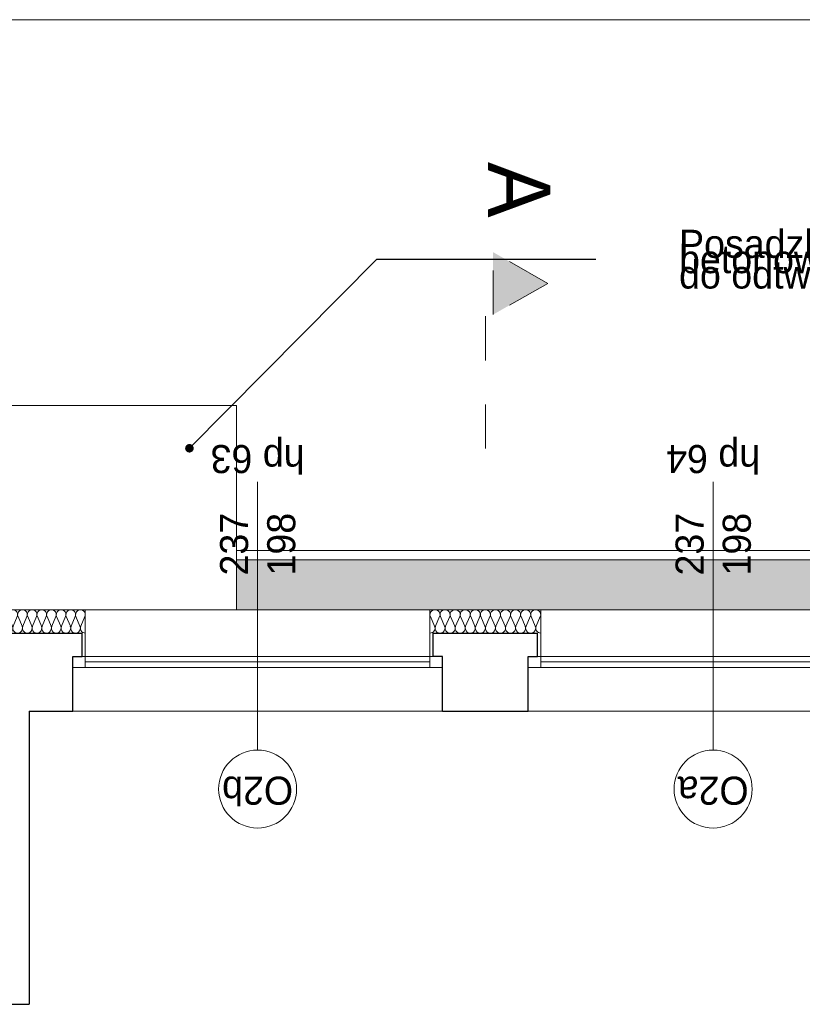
# Model space of a CAD drawing. Extents: x -21260 to 35740, y -2672 to 187028.
# Tile 46 of 120: x -6516 to -1499, y 60716 to 67028. Entities that reach past the tile are written whole.
import ezdxf

# ---------------------------------------------------------------- set-up
doc = ezdxf.new("R2010")
doc.units = 0
doc.header["$MEASUREMENT"] = 0
doc.linetypes.add('Dashed', pattern=[564.444447, 282.222223, -282.222223])
for name, color, linetype, lineweight, true_color in [('arch izolacje_Nr_Pióra__3', 7, 'Continuous', 13, 0xff6600), ('Arch ocieplenie_Nr_Pióra__22', 7, 'Continuous', 9, 0x7f7f7f), ('Arch okna_Nr_Pióra__82', 7, 'Continuous', 20, 0xaaaaaa)]:
    doc.layers.add(name, color=color, linetype=linetype, lineweight=lineweight, true_color=true_color)
for name, color, linetype, lineweight in [('arch izolacje_Nr_Pióra__5', 7, 'Continuous', 13), ('Arch opisy okien_Nr_Pióra__21', 7, 'Continuous', 13), ('arch przekroje_Nr_Pióra__21', 7, 'Continuous', 13), ('arch przekroje_Nr_Pióra__5', 7, 'Continuous', 13), ('ARCH TABELA_Nr_Pióra__21', 7, 'Continuous', 13), ('INWENT OPISY_Nr_Pióra__21', 7, 'Continuous', 13), ('INWENT. OKNA_Nr_Pióra__5', 7, 'Continuous', 13), ('INWENT.ŚCIANY_Nr_Pióra__1', 7, 'Continuous', 25), ('INWENT.ŚCIANY_Nr_Pióra__21', 7, 'Continuous', 13)]:
    doc.layers.add(name, color=color, linetype=linetype, lineweight=lineweight)
doc.layers.add('Arch ocieplenie', color=7, linetype='Continuous')
doc.styles.add('GENERATED_STYLE_4', font='txt')
doc.styles.add('GENERATED_STYLE_6', font='txt')
doc.styles.add('GENERATED_STYLE_7', font='txt')
doc.dimstyles.new('GENERATED_STYLE__6', dxfattribs={"dimtxt": 0.18, "dimasz": 109.44, "dimexe": 0.18, "dimexo": 0.0625, "dimgap": 0.09, "dimtad": 0, "dimtih": 1, "dimtoh": 1, "dimdec": 4, "dimzin": 0, "dimdsep": 46, "dimcen": 0.09, "dimadec": 0, "dimazin": 0, "dimtfac": 1, "dimtdec": 4, "dimtmove": 0, "dimatfit": 3, "dimldrblk": 'ARROWHEAD_11', "dimfxl": 0, "dimtolj": 1, "dimtzin": 0, "dimarcsym": 0})

# ---------------------------------------------------------------- blocks, each defined once
blk = doc.blocks.new('Izolacja cieplna 14_2', base_point=(-7085.9, 63095.9))
at = {"layer": 'Arch ocieplenie_Nr_Pióra__22', "linetype": 'Continuous'}
for p, q in [((-7083.3, 63201.2), (-7057.6, 63140.6)), ((-7052.4, 63140.6), (-7026.7, 63201.2)), ((-7021.5, 63201.2), (-6995.7, 63140.6)), ((-6990.5, 63140.6), (-6964.8, 63201.2)), ((-6959.6, 63201.2), (-6933.8, 63140.6)), ((-6928.6, 63140.6), (-6902.9, 63201.2)), ((-6897.7, 63201.2), (-6872, 63140.6)), ((-6866.8, 63140.6), (-6841, 63201.2)), ((-6835.8, 63201.2), (-6810.1, 63140.6)), ((-6804.9, 63140.6), (-6779.2, 63201.2)), ((-6774, 63201.2), (-6748.2, 63140.6)), ((-6743, 63140.6), (-6717.3, 63201.2)), ((-6712.1, 63201.2), (-6686.3, 63140.6)), ((-6681.1, 63140.6), (-6655.4, 63201.2)), ((-6650.2, 63201.2), (-6624.5, 63140.6)), ((-6619.3, 63140.6), (-6593.5, 63201.2)), ((-6588.3, 63201.2), (-6562.6, 63140.6)), ((-6557.4, 63140.6), (-6531.7, 63201.2)), ((-6526.5, 63201.2), (-6500.7, 63140.6)), ((-6495.5, 63140.6), (-6469.8, 63201.2)), ((-6464.6, 63201.2), (-6438.8, 63140.6)), ((-6433.6, 63140.6), (-6407.9, 63201.2)), ((-6402.7, 63201.2), (-6377, 63140.6)), ((-6371.8, 63140.6), (-6346, 63201.2)), ((-6340.8, 63201.2), (-6315.1, 63140.6)), ((-6309.9, 63140.6), (-6284.2, 63201.2)), ((-6279, 63201.2), (-6253.2, 63140.6)), ((-6248, 63140.6), (-6222.3, 63201.2)), ((-6217.1, 63201.2), (-6191.3, 63140.6)), ((-6186.1, 63140.6), (-6160.4, 63201.2)), ((-6155.2, 63201.2), (-6129.5, 63140.6)), ((-6124.3, 63140.6), (-6098.5, 63201.2))]:
    blk.add_line(p, q, dxfattribs=at)
for centre, start_param, end_param in [((-7055, 63214), 4.299595, 8.266775), ((-6993.1, 63214), 4.299595, 8.266775), ((-6931.2, 63214), 4.299595, 8.266775), ((-6869.4, 63214), 4.299595, 8.266775), ((-6807.5, 63214), 4.299595, 8.266775), ((-6745.6, 63214), 4.299595, 8.266775), ((-6683.7, 63214), 4.299595, 8.266775), ((-6621.9, 63214), 4.299595, 8.266775), ((-6560, 63214), 4.299595, 8.266775), ((-6498.1, 63214), 4.299595, 8.266775), ((-6436.2, 63214), 4.299595, 8.266775), ((-6374.4, 63214), 4.299595, 8.266775), ((-6312.5, 63214), 4.299595, 8.266775), ((-6250.6, 63214), 4.299595, 8.266775), ((-6188.7, 63214), 4.299595, 8.266775), ((-6126.9, 63214), 4.299595, 8.266775), ((-7085.9, 63127.8), 3.141593, 5.125182), ((-7024.1, 63127.8), 1.158004, 5.125183), ((-6962.2, 63127.8), 1.158004, 5.125183), ((-6900.3, 63127.8), 1.158004, 5.125183), ((-6838.4, 63127.8), 1.158004, 5.125183), ((-6776.6, 63127.8), 1.158004, 5.125183), ((-6714.7, 63127.8), 1.158004, 5.125183), ((-6652.8, 63127.8), 1.158004, 5.125183), ((-6590.9, 63127.8), 1.158004, 5.125183), ((-6529.1, 63127.8), 1.158004, 5.125183), ((-6467.2, 63127.8), 1.158004, 5.125183), ((-6405.3, 63127.8), 1.158004, 5.125183), ((-6343.4, 63127.8), 1.158004, 5.125183), ((-6281.6, 63127.8), 1.158004, 5.125183), ((-6219.7, 63127.8), 1.158004, 5.125183), ((-6157.8, 63127.8), 1.158004, 5.125183), ((-6095.9, 63127.8), 1.158004, 3.141593)]:
    blk.add_ellipse(centre, major_axis=(0, 31.9), ratio=0.969775, start_param=start_param, end_param=end_param, dxfattribs=at)
blk = doc.blocks.new('Izolacja cieplna 14_3', base_point=(-3175.9, 63095.9))
at = {"layer": 'Arch ocieplenie_Nr_Pióra__22', "linetype": 'Continuous'}
for p, q in [((-3856.4, 63140.6), (-3883.2, 63201.2)), ((-3824.1, 63201.2), (-3850.9, 63140.6)), ((-3791.8, 63140.6), (-3818.7, 63201.2)), ((-3759.6, 63201.2), (-3786.4, 63140.6)), ((-3727.3, 63140.6), (-3754.1, 63201.2)), ((-3695, 63201.2), (-3721.9, 63140.6)), ((-3662.7, 63140.6), (-3689.6, 63201.2)), ((-3630.5, 63201.2), (-3657.3, 63140.6)), ((-3598.2, 63140.6), (-3625, 63201.2)), ((-3565.9, 63201.2), (-3592.8, 63140.6)), ((-3533.6, 63140.6), (-3560.5, 63201.2)), ((-3501.4, 63201.2), (-3528.2, 63140.6)), ((-3469.1, 63140.6), (-3495.9, 63201.2)), ((-3436.8, 63201.2), (-3463.7, 63140.6)), ((-3404.5, 63140.6), (-3431.4, 63201.2)), ((-3372.3, 63201.2), (-3399.1, 63140.6)), ((-3340, 63140.6), (-3366.9, 63201.2)), ((-3307.7, 63201.2), (-3334.6, 63140.6)), ((-3275.5, 63140.6), (-3302.3, 63201.2)), ((-3243.2, 63201.2), (-3270, 63140.6)), ((-3210.9, 63140.6), (-3237.8, 63201.2)), ((-3178.6, 63201.2), (-3205.5, 63140.6))]:
    blk.add_line(p, q, dxfattribs=at)
for centre, start_param, end_param in [((-3853.7, 63214), 2.728799, 6.695979), ((-3789.1, 63214), 2.728799, 6.695979), ((-3724.6, 63214), 2.728799, 6.695979), ((-3660, 63214), 2.728799, 6.695979), ((-3595.5, 63214), 2.728799, 6.695979), ((-3530.9, 63214), 2.728799, 6.695979), ((-3466.4, 63214), 2.728799, 6.695979), ((-3401.8, 63214), 2.728799, 6.695979), ((-3337.3, 63214), 2.728799, 6.695979), ((-3272.7, 63214), 2.728799, 6.695979), ((-3208.2, 63214), 2.728799, 6.695979), ((-3885.9, 63127.8), 1.570796, 3.554385), ((-3821.4, 63127.8), 5.870392, 9.837571), ((-3756.8, 63127.8), 5.870392, 9.837571), ((-3692.3, 63127.8), 5.870392, 9.837571), ((-3627.7, 63127.8), 5.870392, 9.837571), ((-3563.2, 63127.8), 5.870392, 9.837571), ((-3498.7, 63127.8), 5.870392, 9.837571), ((-3434.1, 63127.8), 5.870392, 9.837571), ((-3369.6, 63127.8), 5.870392, 9.837571), ((-3305, 63127.8), 5.870392, 9.837571), ((-3240.5, 63127.8), 5.870392, 9.837571), ((-3175.9, 63127.8), 5.870392, 7.853982)]:
    blk.add_ellipse(centre, major_axis=(-32.3, 0), ratio=0.988504, start_param=start_param, end_param=end_param, dxfattribs=at)
blk = doc.blocks.new('ARROWHEAD_11')
at = {"color": 0, "linetype": 'Continuous', "lineweight": 0}
blk.add_line((0, 0), (-1, 0), dxfattribs=at)
at = {"color": 0, "linetype": 'Continuous', "lineweight": 0, "const_width": 0.25, "flags": 128}
blk.add_lwpolyline([(-0.125, 0, 1), (0.125, 0, 1)], format="xyb", close=True, dxfattribs=at)

msp = doc.modelspace()

# ---------------------------------------------------------------- hatches: boundary and pattern name
at = {"layer": 'Arch okna_Nr_Pióra__82', "linetype": 'Continuous'}
h = msp.add_hatch(dxfattribs=at)
h.set_pattern_fill('Render', color=256, style=0, pattern_type=2)
h.set_pattern_definition([(45, (0, 350), (-111.3693, 111.3693), [0, -105, 0, -157.5]), (110, (350, 350), (148.0016, 53.86817), [0, -77, 0, -133])])
h.paths.add_polyline_path([(5394.1, 63245.9), (-5125.9, 63245.9), (-5125.9, 63565.9), (5394.1, 63565.9)], flags=0)
at = {"layer": 'arch przekroje_Nr_Pióra__5', "linetype": 'Continuous'}
msp.add_hatch(color=256, dxfattribs=at).paths.add_polyline_path([(-3480.9, 65537.9), (-3480.9, 65137.9), (-3130.9, 65337.9)], flags=0)

# ---------------------------------------------------------------- linework, layer by layer
at = {"layer": 'arch izolacje_Nr_Pióra__3', "linetype": 'Continuous'}
for p, q in [((-11060.9, 63245.9), (2206.6, 63245.9)), ((-7085.9, 63245.9), (-6095.9, 63245.9)), ((-6095.9, 63245.9), (-6095.9, 62945.9)), ((-3885.9, 63245.9), (-3885.9, 62945.9)), ((-3175.9, 63245.9), (-3885.9, 63245.9)), ((-3175.9, 62945.9), (-3175.9, 63245.9))]:
    msp.add_line(p, q, dxfattribs=at)
at = {"layer": 'arch izolacje_Nr_Pióra__5', "linetype": 'Continuous'}
for p, q in [((-6625.9, 64555.9), (-5125.9, 64555.9)), ((-5125.9, 64555.9), (-5125.9, 63245.9)), ((-5125.9, 63625.9), (5394.1, 63625.9)), ((-5125.9, 63565.9), (5394.1, 63565.9))]:
    msp.add_line(p, q, dxfattribs=at)
at = {"layer": 'Arch opisy okien_Nr_Pióra__21', "linetype": 'Continuous'}
for centre in [(-4990.9, 62095.9), (-2070.9, 62095.9)]:
    msp.add_circle(centre, 250, dxfattribs=at)
at = {"layer": 'arch przekroje_Nr_Pióra__5', "linetype": 'Dashed'}
for p, q in [((-3480.9, 65137.9), (-3480.9, 65537.9)), ((-3130.9, 65337.9), (-3480.9, 65537.9)), ((-3530.9, 64279.9), (-3530.9, 65337.9)), ((-3130.9, 65337.9), (-3480.9, 65137.9))]:
    msp.add_line(p, q, dxfattribs=at)
at = {"layer": 'ARCH TABELA_Nr_Pióra__21', "linetype": 'Continuous'}
msp.add_line((-21259.9, 67028.4), (35740.1, 67028.4), dxfattribs=at)
at = {"layer": 'INWENT OPISY_Nr_Pióra__21', "linetype": 'Continuous'}
for p, q in [((-4990.9, 62345.9), (-4990.9, 64065.9)), ((-2070.9, 62345.9), (-2070.9, 64065.9))]:
    msp.add_line(p, q, dxfattribs=at)
at = {"layer": 'INWENT. OKNA_Nr_Pióra__5', "linetype": 'Continuous'}
for p, q in [((-6175.9, 62945.9), (-3805.9, 62945.9)), ((-6175.9, 62945.9), (-6175.9, 62875.9)), ((-6095.9, 62945.9), (-6095.9, 62875.9)), ((-3885.9, 62945.9), (-3885.9, 62875.9)), ((-3805.9, 62945.9), (-3805.9, 62875.9)), ((-3255.9, 62945.9), (-885.9, 62945.9)), ((-3255.9, 62945.9), (-3255.9, 62875.9)), ((-3175.9, 62945.9), (-3175.9, 62875.9)), ((-3805.9, 62875.9), (-6175.9, 62875.9)), ((-6095.9, 62910.9), (-3885.9, 62910.9)), ((-885.9, 62875.9), (-3255.9, 62875.9)), ((-3175.9, 62910.9), (-965.9, 62910.9))]:
    msp.add_line(p, q, dxfattribs=at)
at = {"layer": 'INWENT.ŚCIANY_Nr_Pióra__1', "linetype": 'Continuous'}
for p, q in [((-8180.9, 63095.9), (-6115.9, 63095.9)), ((-6115.9, 62945.9), (-6115.9, 63095.9)), ((-3865.9, 62945.9), (-3865.9, 63095.9)), ((-3865.9, 63095.9), (-3195.9, 63095.9)), ((-3195.9, 62945.9), (-3195.9, 63095.9)), ((-6175.9, 62595.9), (-6175.9, 62945.9)), ((-6175.9, 62945.9), (-6115.9, 62945.9)), ((-3805.9, 62945.9), (-3865.9, 62945.9)), ((-3805.9, 62595.9), (-3805.9, 62945.9)), ((-3255.9, 62595.9), (-3255.9, 62945.9)), ((-3255.9, 62945.9), (-3195.9, 62945.9)), ((-6455.9, 62595.9), (-6455.9, 60715.9)), ((-6455.9, 62595.9), (-6175.9, 62595.9)), ((-3805.9, 62595.9), (-3255.9, 62595.9)), ((-6695.9, 60715.9), (-6455.9, 60715.9))]:
    msp.add_line(p, q, dxfattribs=at)
at = {"layer": 'INWENT.ŚCIANY_Nr_Pióra__21', "linetype": 'Continuous'}
for p, q in [((-3805.9, 62595.9), (-6175.9, 62595.9)), ((-885.9, 62595.9), (-3255.9, 62595.9))]:
    msp.add_line(p, q, dxfattribs=at)

# ---------------------------------------------------------------- block references
at = {"layer": 'Arch ocieplenie', "color": 104, "linetype": 'Continuous', "lineweight": 9, "true_color": 0x029e21}
for name, p in [('Izolacja cieplna 14_2', (-7085.9, 63095.9)), ('Izolacja cieplna 14_3', (-3175.9, 63095.9))]:
    msp.add_blockref(name, p, dxfattribs=at)

# ---------------------------------------------------------------- texts
at = {"layer": 'Arch opisy okien_Nr_Pióra__21', "linetype": 'Continuous', "char_height": 180, "attachment_point": 2, "rotation": 180, "style": 'GENERATED_STYLE_6'}
for s, insert in [('{O2b}', (-4990.9, 61995.6)), ('{O2a}', (-2070.9, 61995.6))]:
    msp.add_mtext(s, dxfattribs=dict(at, insert=insert))
at = {"layer": 'arch przekroje_Nr_Pióra__21', "linetype": 'Continuous', "insert": (-3113.8, 65937.9), "char_height": 400, "attachment_point": 2, "rotation": 270, "style": 'GENERATED_STYLE_6'}
msp.add_mtext('{A}', dxfattribs=at)
at = {"layer": 'INWENT OPISY_Nr_Pióra__21', "linetype": 'Continuous', "insert": (-2289.2, 65491.8), "char_height": 180, "width": 1987.21, "attachment_point": 4, "line_spacing_factor": 0.328109, "style": 'GENERATED_STYLE_4'}
msp.add_mtext('{Posadzka betonowa\\Pdo odtworzenia}', dxfattribs=at)
at = {"layer": 'INWENT OPISY_Nr_Pióra__21', "linetype": 'Continuous', "char_height": 180, "attachment_point": 2, "rotation": 180, "style": 'GENERATED_STYLE_7'}
for s, insert in [('{hp 63}', (-4990.9, 64121.5)), ('{hp 64}', (-2070.9, 64121.5))]:
    msp.add_mtext(s, dxfattribs=dict(at, insert=insert))
at = {"layer": 'INWENT OPISY_Nr_Pióra__21', "linetype": 'Continuous', "char_height": 180, "width": 1346.334, "attachment_point": 2, "rotation": 90, "line_spacing_factor": 1.007581, "style": 'GENERATED_STYLE_7'}
for insert in [(-5231.7, 63665.9), (-2311.7, 63665.9)]:
    msp.add_mtext('{237\\P198}', dxfattribs=dict(at, insert=insert))

# ---------------------------------------------------------------- leaders
at = {"layer": 'INWENT OPISY_Nr_Pióra__21', "linetype": 'Continuous', "annotation_type": 0, "has_hookline": 1, "hookline_direction": 1, "text_width": 1525.7}
msp.add_leader([(-5428, 64280.7), (-4226.8, 65492.3), (-2822.7, 65492.3)], dimstyle='GENERATED_STYLE__6', dxfattribs=at)

doc.saveas('drawing.dxf')
